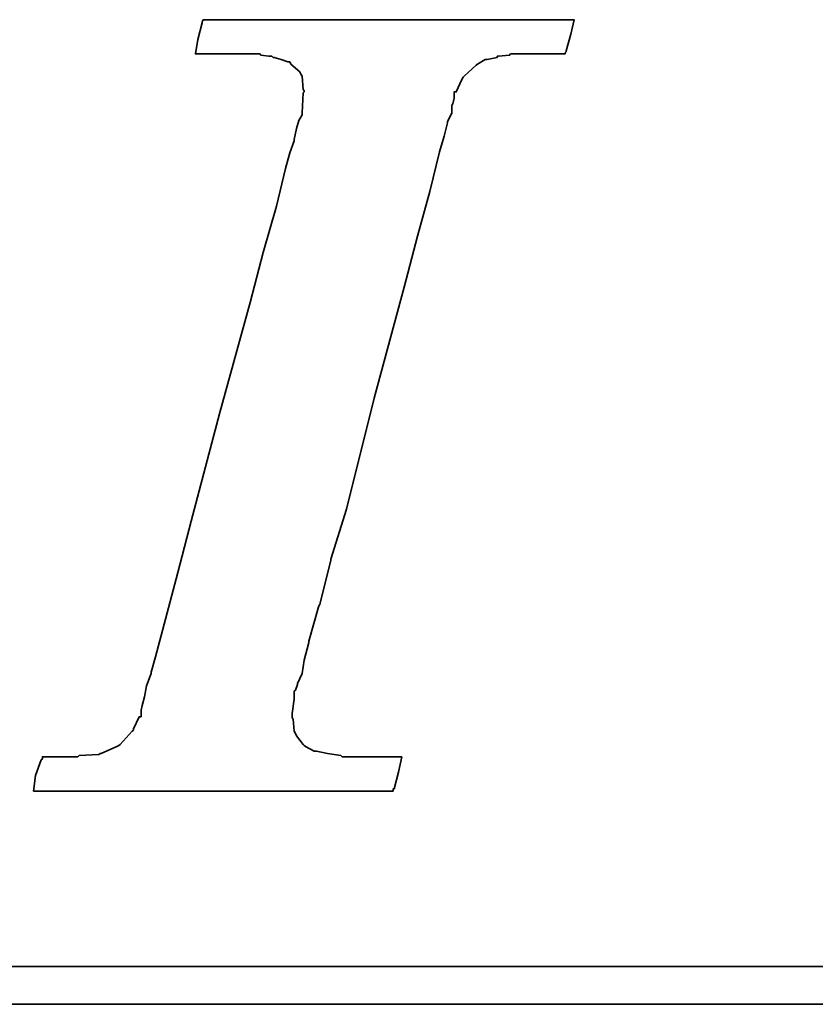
# Model space of a CAD drawing. Header units: millimetres. Extents: x -64 to 412, y -78 to 104.
# Tile 82 of 99: x 236.92 to 238.54, y 3.13 to 5.14. Entities that reach past the tile are written whole.
import ezdxf

# ---------------------------------------------------------------- set-up
doc = ezdxf.new("R2010")
doc.units = ezdxf.units.MM
doc.layers.add('DIM', color=4, linetype='Continuous')
doc.layers.add('layer 1', color=7, linetype='Continuous')

# ---------------------------------------------------------------- blocks, each defined once
blk = doc.blocks.new('TBI MOTION logo(完整正式版)')
at = {"layer": 'layer 1', "color": 22, "lineweight": 35}
for points, knots in [([(-40.59125, -7.94375), (-40.59125, -7.94375), (-40.97375, -7.94375), (-40.97375, -7.94375), (-40.97375, -7.94375), (-40.97375, -7.94375), (-41.38125, -7.94375), (-41.38125, -7.94375), (-41.38125, -7.94375), (-41.38125, -7.94375), (-41.54875, -7.94375), (-41.54875, -7.94375), (-41.54875, -7.94375), (-41.54875, -7.94375), (-41.59875, -7.94375), (-41.59875, -7.94375), (-41.59875, -7.94375), (-41.59875, -7.94375), (-41.88375, -7.94375), (-41.88375, -7.94375), (-41.88375, -7.94375), (-41.88375, -7.94375), (-41.90875, -7.91875), (-41.90875, -7.91875), (-41.90875, -7.91875), (-41.90875, -7.91875), (-42.19875, -7.87125), (-42.19875, -7.87125), (-42.19875, -7.87125), (-42.19875, -7.87125), (-42.43875, -7.82375), (-42.43875, -7.82375), (-42.43875, -7.82375), (-42.43875, -7.82375), (-42.45875, -7.82375), (-42.45875, -7.82375), (-42.45875, -7.82375), (-42.45875, -7.82375), (-42.48625, -7.82375), (-42.48625, -7.82375), (-42.48625, -7.82375), (-42.48625, -7.82375), (-42.67625, -7.72375), (-42.67625, -7.72375), (-42.67625, -7.72375), (-42.67625, -7.72375), (-42.70125, -7.70375), (-42.70125, -7.70375), (-42.70125, -7.70375), (-42.70125, -7.70375), (-42.72375, -7.67875), (-42.72375, -7.67875), (-42.72375, -7.67875), (-42.72375, -7.67875), (-42.86875, -7.48875), (-42.86875, -7.48875), (-42.86875, -7.48875), (-42.86875, -7.48875), (-42.89375, -7.43875), (-42.89375, -7.43875), (-42.89375, -7.43875), (-42.89375, -7.43875), (-42.91875, -7.38875), (-42.91875, -7.38875), (-42.91875, -7.38875), (-42.91875, -7.38875), (-42.93875, -7.12875), (-42.93875, -7.12875), (-42.93875, -7.12875), (-42.93875, -7.12875), (-42.96375, -7.10375), (-42.96375, -7.10375), (-42.96375, -7.10375), (-42.96375, -7.10375), (-42.96375, -7.05375), (-42.96375, -7.05375), (-42.96375, -7.05375), (-42.96375, -7.05375), (-42.96375, -7.00875), (-42.96375, -7.00875), (-42.96375, -7.00875), (-42.96375, -7.00875), (-42.91875, -6.69625), (-42.91875, -6.69625), (-42.91875, -6.69625), (-42.91875, -6.69625), (-42.91875, -6.62375), (-42.91875, -6.62375), (-42.91875, -6.62375), (-42.91875, -6.62375), (-42.91875, -6.59625), (-42.91875, -6.59625), (-42.91875, -6.59625), (-42.91875, -6.59625), (-42.91875, -6.57375), (-42.91875, -6.57375), (-42.91875, -6.57375), (-42.91875, -6.57375), (-42.91875, -6.52875), (-42.91875, -6.52875), (-42.91875, -6.52875), (-42.91875, -6.52875), (-42.89375, -6.50375), (-42.89375, -6.50375), (-42.89375, -6.50375), (-42.89375, -6.50375), (-42.84375, -6.38375), (-42.84375, -6.38375), (-42.84375, -6.38375), (-42.84375, -6.38375), (-42.84375, -6.35875), (-42.84375, -6.35875), (-42.84375, -6.35875), (-42.84375, -6.35875), (-42.74625, -6.14375), (-42.74625, -6.14375), (-42.74625, -6.14375), (-42.74625, -6.14375), (-42.70125, -5.85375), (-42.70125, -5.85375), (-42.70125, -5.85375), (-42.70125, -5.85375), (-42.60375, -5.47125), (-42.60375, -5.47125), (-42.60375, -5.47125), (-42.60375, -5.47125), (-42.60375, -5.44875), (-42.60375, -5.44875), (-42.60375, -5.44875), (-42.60375, -5.44875), (-42.38875, -4.67875), (-42.38875, -4.67875), (-42.38875, -4.67875), (-42.38875, -4.67875), (-42.36375, -4.65375), (-42.36375, -4.65375), (-42.36375, -4.65375), (-42.36375, -4.65375), (-42.12375, -3.69625), (-42.12375, -3.69625), (-42.12375, -3.69625), (-42.12375, -3.69625), (-42.12375, -3.67374), (-42.12375, -3.67374), (-42.12375, -3.67374), (-42.12375, -3.67374), (-41.78875, -2.59374), (-41.78875, -2.59374), (-41.78875, -2.59374), (-41.78875, -2.59374), (-41.18875, -0.19375), (-41.18875, -0.19375), (-41.18875, -0.19375), (-41.18875, -0.19375), (-40.54375, 2.20624), (-40.54375, 2.20624), (-40.54375, 2.20624), (-40.54375, 2.20624), (-40.25375, 3.30875), (-40.25375, 3.30875), (-40.25375, 3.30875), (-40.25375, 3.30875), (-39.98875, 4.27125), (-39.98875, 4.27125), (-39.98875, 4.27125), (-39.98875, 4.27125), (-39.77375, 5.13125), (-39.77375, 5.13125), (-39.77375, 5.13125), (-39.77375, 5.13125), (-39.67875, 5.47125), (-39.67875, 5.47125), (-39.67875, 5.47125), (-39.67875, 5.47125), (-39.60375, 5.75625), (-39.60375, 5.75625), (-39.60375, 5.75625), (-39.60375, 5.75625), (-39.60375, 5.78125), (-39.60375, 5.78125), (-39.60375, 5.78125), (-39.60375, 5.78125), (-39.50875, 5.97125), (-39.50875, 5.97125), (-39.50875, 5.97125), (-39.50875, 5.97125), (-39.50875, 6.13875), (-39.50875, 6.13875), (-39.50875, 6.13875), (-39.50875, 6.13875), (-39.48625, 6.16625), (-39.48625, 6.16625), (-39.48625, 6.16625), (-39.48625, 6.16625), (-39.46125, 6.28625), (-39.46125, 6.28625), (-39.46125, 6.28625), (-39.46125, 6.28625), (-39.46125, 6.42625), (-39.46125, 6.42625), (-39.46125, 6.42625), (-39.46125, 6.42625), (-39.41375, 6.42625), (-39.41375, 6.42625), (-39.41375, 6.42625), (-39.41375, 6.42625), (-39.29375, 6.69125), (-39.29375, 6.69125), (-39.29375, 6.69125), (-39.29375, 6.69125), (-39.26875, 6.74125), (-39.26875, 6.74125), (-39.26875, 6.74125), (-39.26875, 6.74125), (-39.24375, 6.76625), (-39.24375, 6.76625), (-39.24375, 6.76625), (-39.24375, 6.76625), (-38.98375, 7.00624), (-38.98375, 7.00624), (-38.98375, 7.00624), (-38.98375, 7.00624), (-38.95625, 7.02624), (-38.95625, 7.02624), (-38.95625, 7.02624), (-38.95625, 7.02624), (-38.78875, 7.12624), (-38.78875, 7.12624), (-38.78875, 7.12624), (-38.78875, 7.12624), (-38.76375, 7.12624), (-38.76375, 7.12624), (-38.76375, 7.12624), (-38.76375, 7.12624), (-38.74375, 7.12624), (-38.74375, 7.12624), (-38.74375, 7.12624), (-38.74375, 7.12624), (-38.52875, 7.17125), (-38.52875, 7.17125), (-38.52875, 7.17125), (-38.52875, 7.17125), (-38.52875, 7.19624), (-38.52875, 7.19624), (-38.52875, 7.19624), (-38.52875, 7.19624), (-38.50375, 7.19624), (-38.50375, 7.19624), (-38.50375, 7.19624), (-38.50375, 7.19624), (-38.26125, 7.21875), (-38.26125, 7.21875), (-38.26125, 7.21875), (-38.26125, 7.21875), (-38.23875, 7.24624), (-38.23875, 7.24624), (-38.23875, 7.24624), (-38.23875, 7.24624), (-38.21625, 7.24624), (-38.21625, 7.24624), (-38.21625, 7.24624), (-38.21625, 7.24624), (-38.18875, 7.24624), (-38.18875, 7.24624), (-38.18875, 7.24624), (-38.18875, 7.24624), (-37.90375, 7.24624), (-37.90375, 7.24624), (-37.90375, 7.24624), (-37.90375, 7.24624), (-37.85375, 7.24624), (-37.85375, 7.24624), (-37.85375, 7.24624), (-37.85375, 7.24624), (-37.75875, 7.24624), (-37.75875, 7.24624), (-37.75875, 7.24624), (-37.75875, 7.24624), (-37.42375, 7.24624), (-37.42375, 7.24624), (-37.42375, 7.24624), (-37.42375, 7.24624), (-37.08875, 7.24624), (-37.08875, 7.24624), (-37.08875, 7.24624), (-37.08875, 7.24624), (-37.06375, 7.24624), (-37.06375, 7.24624), (-37.06375, 7.24624), (-37.06375, 7.24624), (-37.06375, 7.26624), (-37.06375, 7.26624), (-37.06375, 7.26624), (-37.06375, 7.26624), (-37.03875, 7.29125), (-37.03875, 7.29125), (-37.03875, 7.29125), (-37.03875, 7.29125), (-37.03875, 7.31625), (-37.03875, 7.31625), (-37.03875, 7.31625), (-37.03875, 7.31625), (-36.94125, 7.67625), (-36.94125, 7.67625), (-36.94125, 7.67625), (-36.94125, 7.67625), (-36.86875, 7.98625), (-36.86875, 7.98625), (-36.86875, 7.98625), (-36.86875, 7.98625), (-36.98875, 7.98625), (-36.98875, 7.98625), (-36.98875, 7.98625), (-36.98875, 7.98625), (-37.42375, 7.98625), (-37.42375, 7.98625), (-37.42375, 7.98625), (-37.42375, 7.98625), (-37.94875, 7.98625), (-37.94875, 7.98625), (-37.94875, 7.98625), (-37.94875, 7.98625), (-38.57375, 7.98625), (-38.57375, 7.98625), (-38.57375, 7.98625), (-38.57375, 7.98625), (-39.29375, 7.98625), (-39.29375, 7.98625), (-39.29375, 7.98625), (-39.29375, 7.98625), (-40.82875, 7.98625), (-40.82875, 7.98625), (-40.82875, 7.98625), (-40.82875, 7.98625), (-42.36375, 7.98625), (-42.36375, 7.98625), (-42.36375, 7.98625), (-42.36375, 7.98625), (-43.08375, 7.98625), (-43.08375, 7.98625), (-43.08375, 7.98625), (-43.08375, 7.98625), (-43.70875, 7.98625), (-43.70875, 7.98625), (-43.70875, 7.98625), (-43.70875, 7.98625), (-44.23375, 7.98625), (-44.23375, 7.98625), (-44.23375, 7.98625), (-44.23375, 7.98625), (-44.66875, 7.98625), (-44.66875, 7.98625), (-44.66875, 7.98625), (-44.66875, 7.98625), (-44.88375, 7.98625), (-44.88375, 7.98625), (-44.88375, 7.98625), (-44.88375, 7.98625), (-44.90875, 7.94125), (-44.90875, 7.94125), (-44.90875, 7.94125), (-44.90875, 7.94125), (-44.90875, 7.91625), (-44.90875, 7.91625), (-44.90875, 7.91625), (-44.90875, 7.91625), (-45.00375, 7.55625), (-45.00375, 7.55625), (-45.00375, 7.55625), (-45.00375, 7.55625), (-45.05375, 7.24624), (-45.05375, 7.24624), (-45.05375, 7.24624), (-45.05375, 7.24624), (-44.61875, 7.24624), (-44.61875, 7.24624), (-44.61875, 7.24624), (-44.61875, 7.24624), (-44.11375, 7.24624), (-44.11375, 7.24624), (-44.11375, 7.24624), (-44.11375, 7.24624), (-43.99375, 7.24624), (-43.99375, 7.24624), (-43.99375, 7.24624), (-43.99375, 7.24624), (-43.94625, 7.24624), (-43.94625, 7.24624), (-43.94625, 7.24624), (-43.94625, 7.24624), (-43.92374, 7.24624), (-43.92374, 7.24624), (-43.92374, 7.24624), (-43.92374, 7.24624), (-43.65875, 7.24624), (-43.65875, 7.24624), (-43.65875, 7.24624), (-43.65875, 7.24624), (-43.63875, 7.21875), (-43.63875, 7.21875), (-43.63875, 7.21875), (-43.63875, 7.21875), (-43.46875, 7.19624), (-43.46875, 7.19624), (-43.46875, 7.19624), (-43.46875, 7.19624), (-43.39875, 7.19624), (-43.39875, 7.19624), (-43.39875, 7.19624), (-43.39875, 7.19624), (-43.37125, 7.17125), (-43.37125, 7.17125), (-43.37125, 7.17125), (-43.37125, 7.17125), (-43.34875, 7.17125), (-43.34875, 7.17125), (-43.34875, 7.17125), (-43.34875, 7.17125), (-43.20375, 7.12624), (-43.20375, 7.12624), (-43.20375, 7.12624), (-43.20375, 7.12624), (-43.05875, 7.07624), (-43.05875, 7.07624), (-43.05875, 7.07624), (-43.05875, 7.07624), (-43.01375, 7.07624), (-43.01375, 7.07624), (-43.01375, 7.07624), (-43.01375, 7.07624), (-42.98875, 7.02624), (-42.98875, 7.02624), (-42.98875, 7.02624), (-42.98875, 7.02624), (-42.79875, 6.86125), (-42.79875, 6.86125), (-42.79875, 6.86125), (-42.79875, 6.86125), (-42.77375, 6.81125), (-42.77375, 6.81125), (-42.77375, 6.81125), (-42.77375, 6.81125), (-42.74625, 6.76625), (-42.74625, 6.76625), (-42.74625, 6.76625), (-42.74625, 6.76625), (-42.72375, 6.47625), (-42.72375, 6.47625), (-42.72375, 6.47625), (-42.72375, 6.47625), (-42.70125, 6.45124), (-42.70125, 6.45124), (-42.70125, 6.45124), (-42.70125, 6.45124), (-42.70125, 6.42625), (-42.70125, 6.42625), (-42.70125, 6.42625), (-42.70125, 6.42625), (-42.72375, 6.40625), (-42.72375, 6.40625), (-42.72375, 6.40625), (-42.72375, 6.40625), (-42.74625, 5.97125), (-42.74625, 5.97125), (-42.74625, 5.97125), (-42.74625, 5.97125), (-42.74625, 5.94625), (-42.74625, 5.94625), (-42.74625, 5.94625), (-42.74625, 5.94625), (-42.74625, 5.92625), (-42.74625, 5.92625), (-42.74625, 5.92625), (-42.74625, 5.92625), (-42.77375, 5.87625), (-42.77375, 5.87625), (-42.77375, 5.87625), (-42.77375, 5.87625), (-42.81875, 5.80625), (-42.81875, 5.80625), (-42.81875, 5.80625), (-42.81875, 5.80625), (-42.86875, 5.63625), (-42.86875, 5.63625), (-42.86875, 5.63625), (-42.86875, 5.63625), (-42.91875, 5.39625), (-42.91875, 5.39625), (-42.91875, 5.39625), (-42.91875, 5.39625), (-42.91875, 5.37124), (-42.91875, 5.37124), (-42.91875, 5.37124), (-42.91875, 5.37124), (-43.01375, 5.10874), (-43.01375, 5.10874), (-43.01375, 5.10874), (-43.01375, 5.10874), (-43.10875, 4.77124), (-43.10875, 4.77124), (-43.10875, 4.77124), (-43.10875, 4.77124), (-43.29875, 3.95625), (-43.29875, 3.95625), (-43.29875, 3.95625), (-43.29875, 3.95625), (-43.58875, 2.95125), (-43.58875, 2.95125), (-43.58875, 2.95125), (-43.58875, 2.95125), (-43.87375, 1.87125), (-43.87375, 1.87125), (-43.87375, 1.87125), (-43.87375, 1.87125), (-44.52625, -0.50374), (-44.52625, -0.50374), (-44.52625, -0.50374), (-44.52625, -0.50374), (-45.14875, -2.85375), (-45.14875, -2.85375), (-45.14875, -2.85375), (-45.14875, -2.85375), (-45.43375, -3.95875), (-45.43375, -3.95875), (-45.43375, -3.95875), (-45.43375, -3.95875), (-45.69875, -4.96875), (-45.69875, -4.96875), (-45.69875, -4.96875), (-45.69875, -4.96875), (-45.91375, -5.78375), (-45.91375, -5.78375), (-45.91375, -5.78375), (-45.91375, -5.78375), (-46.01375, -6.11875), (-46.01375, -6.11875), (-46.01375, -6.11875), (-46.01375, -6.11875), (-46.01375, -6.14375), (-46.01375, -6.14375), (-46.01375, -6.14375), (-46.01375, -6.14375), (-46.10875, -6.40875), (-46.10875, -6.40875), (-46.10875, -6.40875), (-46.10875, -6.40875), (-46.15375, -6.64875), (-46.15375, -6.64875), (-46.15375, -6.64875), (-46.15375, -6.64875), (-46.20375, -6.83875), (-46.20375, -6.83875), (-46.20375, -6.83875), (-46.20375, -6.83875), (-46.22875, -6.93375), (-46.22875, -6.93375), (-46.22875, -6.93375), (-46.22875, -6.93375), (-46.22875, -7.07875), (-46.22875, -7.07875), (-46.22875, -7.07875), (-46.22875, -7.07875), (-46.27375, -7.07875), (-46.27375, -7.07875), (-46.27375, -7.07875), (-46.27375, -7.07875), (-46.39375, -7.34375), (-46.39375, -7.34375), (-46.39375, -7.34375), (-46.39375, -7.34375), (-46.39375, -7.36875), (-46.39375, -7.36875), (-46.39375, -7.36875), (-46.39375, -7.36875), (-46.42125, -7.38875), (-46.42125, -7.38875), (-46.42125, -7.38875), (-46.42125, -7.38875), (-46.68375, -7.67875), (-46.68375, -7.67875), (-46.68375, -7.67875), (-46.68375, -7.67875), (-46.70875, -7.70375), (-46.70875, -7.70375), (-46.70875, -7.70375), (-46.70875, -7.70375), (-46.75375, -7.72375), (-46.75375, -7.72375), (-46.75375, -7.72375), (-46.75375, -7.72375), (-47.08875, -7.87125), (-47.08875, -7.87125), (-47.08875, -7.87125), (-47.08875, -7.87125), (-47.11625, -7.87125), (-47.11625, -7.87125), (-47.11625, -7.87125), (-47.11625, -7.87125), (-47.13875, -7.89375), (-47.13875, -7.89375), (-47.13875, -7.89375), (-47.13875, -7.89375), (-47.56875, -7.91875), (-47.56875, -7.91875), (-47.56875, -7.91875), (-47.56875, -7.91875), (-47.59625, -7.94375), (-47.59625, -7.94375), (-47.59625, -7.94375), (-47.59625, -7.94375), (-47.64375, -7.94375), (-47.64375, -7.94375), (-47.64375, -7.94375), (-47.64375, -7.94375), (-47.73625, -7.94375), (-47.73625, -7.94375), (-47.73625, -7.94375), (-47.73625, -7.94375), (-48.07375, -7.94375), (-48.07375, -7.94375), (-48.07375, -7.94375), (-48.07375, -7.94375), (-48.36125, -7.94375), (-48.36125, -7.94375), (-48.36125, -7.94375), (-48.36125, -7.94375), (-48.36125, -7.96625), (-48.36125, -7.96625), (-48.36125, -7.96625), (-48.36125, -7.96625), (-48.36125, -7.99125), (-48.36125, -7.99125), (-48.36125, -7.99125), (-48.36125, -7.99125), (-48.38875, -8.01375), (-48.38875, -8.01375), (-48.38875, -8.01375), (-48.38875, -8.01375), (-48.50875, -8.34875), (-48.50875, -8.34875), (-48.50875, -8.34875), (-48.50875, -8.34875), (-48.55375, -8.68625), (-48.55375, -8.68625), (-48.55375, -8.68625), (-48.55375, -8.68625), (-48.45875, -8.68625), (-48.45875, -8.68625), (-48.45875, -8.68625), (-48.45875, -8.68625), (-48.07375, -8.68625), (-48.07375, -8.68625), (-48.07375, -8.68625), (-48.07375, -8.68625), (-47.52375, -8.68625), (-47.52375, -8.68625), (-47.52375, -8.68625), (-47.52375, -8.68625), (-46.92375, -8.68625), (-46.92375, -8.68625), (-46.92375, -8.68625), (-46.92375, -8.68625), (-46.25375, -8.68625), (-46.25375, -8.68625), (-46.25375, -8.68625), (-46.25375, -8.68625), (-46.20375, -8.68625), (-46.20375, -8.68625), (-46.20375, -8.68625), (-46.20375, -8.68625), (-44.71375, -8.68625), (-44.71375, -8.68625), (-44.71375, -8.68625), (-44.71375, -8.68625), (-43.22875, -8.68625), (-43.22875, -8.68625), (-43.22875, -8.68625), (-43.22875, -8.68625), (-42.55875, -8.68625), (-42.55875, -8.68625), (-42.55875, -8.68625), (-42.55875, -8.68625), (-42.50875, -8.68625), (-42.50875, -8.68625), (-42.50875, -8.68625), (-42.50875, -8.68625), (-41.93375, -8.68625), (-41.93375, -8.68625), (-41.93375, -8.68625), (-41.93375, -8.68625), (-41.38125, -8.68625), (-41.38125, -8.68625), (-41.38125, -8.68625), (-41.38125, -8.68625), (-40.97375, -8.68625), (-40.97375, -8.68625), (-40.97375, -8.68625), (-40.97375, -8.68625), (-40.78125, -8.68625), (-40.78125, -8.68625), (-40.78125, -8.68625), (-40.78125, -8.68625), (-40.78125, -8.63875), (-40.78125, -8.63875), (-40.78125, -8.63875), (-40.78125, -8.63875), (-40.75875, -8.63875), (-40.75875, -8.63875), (-40.75875, -8.63875), (-40.75875, -8.63875), (-40.66375, -8.27875), (-40.66375, -8.27875), (-40.66375, -8.27875), (-40.66375, -8.27875), (-40.59125, -7.94375), (-40.59125, -7.94375)], [0, 0, 0, 0, 0.00558659, 0.00558659, 0.00558659, 0.00558659, 0.01117318, 0.01117318, 0.01117318, 0.01117318, 0.01675978, 0.01675978, 0.01675978, 0.01675978, 0.02234637, 0.02234637, 0.02234637, 0.02234637, 0.02793296, 0.02793296, 0.02793296, 0.02793296, 0.03351955, 0.03351955, 0.03351955, 0.03351955, 0.03910615, 0.03910615, 0.03910615, 0.03910615, 0.04469274, 0.04469274, 0.04469274, 0.04469274, 0.05027933, 0.05027933, 0.05027933, 0.05027933, 0.05586592, 0.05586592, 0.05586592, 0.05586592, 0.06145251, 0.06145251, 0.06145251, 0.06145251, 0.06703911, 0.06703911, 0.06703911, 0.06703911, 0.0726257, 0.0726257, 0.0726257, 0.0726257, 0.07821229, 0.07821229, 0.07821229, 0.07821229, 0.08379888, 0.08379888, 0.08379888, 0.08379888, 0.08938547, 0.08938547, 0.08938547, 0.08938547, 0.09497207, 0.09497207, 0.09497207, 0.09497207, 0.10055866, 0.10055866, 0.10055866, 0.10055866, 0.10614525, 0.10614525, 0.10614525, 0.10614525, 0.11173184, 0.11173184, 0.11173184, 0.11173184, 0.11731844, 0.11731844, 0.11731844, 0.11731844, 0.12290503, 0.12290503, 0.12290503, 0.12290503, 0.12849162, 0.12849162, 0.12849162, 0.12849162, 0.13407821, 0.13407821, 0.13407821, 0.13407821, 0.1396648, 0.1396648, 0.1396648, 0.1396648, 0.1452514, 0.1452514, 0.1452514, 0.1452514, 0.15083799, 0.15083799, 0.15083799, 0.15083799, 0.15642458, 0.15642458, 0.15642458, 0.15642458, 0.16201117, 0.16201117, 0.16201117, 0.16201117, 0.16759777, 0.16759777, 0.16759777, 0.16759777, 0.17318436, 0.17318436, 0.17318436, 0.17318436, 0.17877095, 0.17877095, 0.17877095, 0.17877095, 0.18435754, 0.18435754, 0.18435754, 0.18435754, 0.18994413, 0.18994413, 0.18994413, 0.18994413, 0.19553073, 0.19553073, 0.19553073, 0.19553073, 0.20111732, 0.20111732, 0.20111732, 0.20111732, 0.20670391, 0.20670391, 0.20670391, 0.20670391, 0.2122905, 0.2122905, 0.2122905, 0.2122905, 0.21787709, 0.21787709, 0.21787709, 0.21787709, 0.22346369, 0.22346369, 0.22346369, 0.22346369, 0.22905028, 0.22905028, 0.22905028, 0.22905028, 0.23463687, 0.23463687, 0.23463687, 0.23463687, 0.24022346, 0.24022346, 0.24022346, 0.24022346, 0.24581006, 0.24581006, 0.24581006, 0.24581006, 0.25139665, 0.25139665, 0.25139665, 0.25139665, 0.25698324, 0.25698324, 0.25698324, 0.25698324, 0.26256983, 0.26256983, 0.26256983, 0.26256983, 0.26815642, 0.26815642, 0.26815642, 0.26815642, 0.27374302, 0.27374302, 0.27374302, 0.27374302, 0.27932961, 0.27932961, 0.27932961, 0.27932961, 0.2849162, 0.2849162, 0.2849162, 0.2849162, 0.29050279, 0.29050279, 0.29050279, 0.29050279, 0.29608939, 0.29608939, 0.29608939, 0.29608939, 0.30167598, 0.30167598, 0.30167598, 0.30167598, 0.30726257, 0.30726257, 0.30726257, 0.30726257, 0.31284916, 0.31284916, 0.31284916, 0.31284916, 0.31843575, 0.31843575, 0.31843575, 0.31843575, 0.32402235, 0.32402235, 0.32402235, 0.32402235, 0.32960894, 0.32960894, 0.32960894, 0.32960894, 0.33519553, 0.33519553, 0.33519553, 0.33519553, 0.34078212, 0.34078212, 0.34078212, 0.34078212, 0.34636872, 0.34636872, 0.34636872, 0.34636872, 0.35195531, 0.35195531, 0.35195531, 0.35195531, 0.3575419, 0.3575419, 0.3575419, 0.3575419, 0.36312849, 0.36312849, 0.36312849, 0.36312849, 0.36871508, 0.36871508, 0.36871508, 0.36871508, 0.37430168, 0.37430168, 0.37430168, 0.37430168, 0.37988827, 0.37988827, 0.37988827, 0.37988827, 0.38547486, 0.38547486, 0.38547486, 0.38547486, 0.39106145, 0.39106145, 0.39106145, 0.39106145, 0.39664804, 0.39664804, 0.39664804, 0.39664804, 0.40223464, 0.40223464, 0.40223464, 0.40223464, 0.40782123, 0.40782123, 0.40782123, 0.40782123, 0.41340782, 0.41340782, 0.41340782, 0.41340782, 0.41899441, 0.41899441, 0.41899441, 0.41899441, 0.42458101, 0.42458101, 0.42458101, 0.42458101, 0.4301676, 0.4301676, 0.4301676, 0.4301676, 0.43575419, 0.43575419, 0.43575419, 0.43575419, 0.44134078, 0.44134078, 0.44134078, 0.44134078, 0.44692737, 0.44692737, 0.44692737, 0.44692737, 0.45251397, 0.45251397, 0.45251397, 0.45251397, 0.45810056, 0.45810056, 0.45810056, 0.45810056, 0.46368715, 0.46368715, 0.46368715, 0.46368715, 0.46927374, 0.46927374, 0.46927374, 0.46927374, 0.47486034, 0.47486034, 0.47486034, 0.47486034, 0.48044693, 0.48044693, 0.48044693, 0.48044693, 0.48603352, 0.48603352, 0.48603352, 0.48603352, 0.49162011, 0.49162011, 0.49162011, 0.49162011, 0.4972067, 0.4972067, 0.4972067, 0.4972067, 0.5027933, 0.5027933, 0.5027933, 0.5027933, 0.50837989, 0.50837989, 0.50837989, 0.50837989, 0.51396648, 0.51396648, 0.51396648, 0.51396648, 0.51955307, 0.51955307, 0.51955307, 0.51955307, 0.52513966, 0.52513966, 0.52513966, 0.52513966, 0.53072626, 0.53072626, 0.53072626, 0.53072626, 0.53631285, 0.53631285, 0.53631285, 0.53631285, 0.54189944, 0.54189944, 0.54189944, 0.54189944, 0.54748603, 0.54748603, 0.54748603, 0.54748603, 0.55307263, 0.55307263, 0.55307263, 0.55307263, 0.55865922, 0.55865922, 0.55865922, 0.55865922, 0.56424581, 0.56424581, 0.56424581, 0.56424581, 0.5698324, 0.5698324, 0.5698324, 0.5698324, 0.57541899, 0.57541899, 0.57541899, 0.57541899, 0.58100559, 0.58100559, 0.58100559, 0.58100559, 0.58659218, 0.58659218, 0.58659218, 0.58659218, 0.59217877, 0.59217877, 0.59217877, 0.59217877, 0.59776536, 0.59776536, 0.59776536, 0.59776536, 0.60335196, 0.60335196, 0.60335196, 0.60335196, 0.60893855, 0.60893855, 0.60893855, 0.60893855, 0.61452514, 0.61452514, 0.61452514, 0.61452514, 0.62011173, 0.62011173, 0.62011173, 0.62011173, 0.62569832, 0.62569832, 0.62569832, 0.62569832, 0.63128492, 0.63128492, 0.63128492, 0.63128492, 0.63687151, 0.63687151, 0.63687151, 0.63687151, 0.6424581, 0.6424581, 0.6424581, 0.6424581, 0.64804469, 0.64804469, 0.64804469, 0.64804469, 0.65363128, 0.65363128, 0.65363128, 0.65363128, 0.65921788, 0.65921788, 0.65921788, 0.65921788, 0.66480447, 0.66480447, 0.66480447, 0.66480447, 0.67039106, 0.67039106, 0.67039106, 0.67039106, 0.67597765, 0.67597765, 0.67597765, 0.67597765, 0.68156425, 0.68156425, 0.68156425, 0.68156425, 0.68715084, 0.68715084, 0.68715084, 0.68715084, 0.69273743, 0.69273743, 0.69273743, 0.69273743, 0.69832402, 0.69832402, 0.69832402, 0.69832402, 0.70391061, 0.70391061, 0.70391061, 0.70391061, 0.70949721, 0.70949721, 0.70949721, 0.70949721, 0.7150838, 0.7150838, 0.7150838, 0.7150838, 0.72067039, 0.72067039, 0.72067039, 0.72067039, 0.72625698, 0.72625698, 0.72625698, 0.72625698, 0.73184358, 0.73184358, 0.73184358, 0.73184358, 0.73743017, 0.73743017, 0.73743017, 0.73743017, 0.74301676, 0.74301676, 0.74301676, 0.74301676, 0.74860335, 0.74860335, 0.74860335, 0.74860335, 0.75418994, 0.75418994, 0.75418994, 0.75418994, 0.75977654, 0.75977654, 0.75977654, 0.75977654, 0.76536313, 0.76536313, 0.76536313, 0.76536313, 0.77094972, 0.77094972, 0.77094972, 0.77094972, 0.77653631, 0.77653631, 0.77653631, 0.77653631, 0.78212291, 0.78212291, 0.78212291, 0.78212291, 0.7877095, 0.7877095, 0.7877095, 0.7877095, 0.79329609, 0.79329609, 0.79329609, 0.79329609, 0.79888268, 0.79888268, 0.79888268, 0.79888268, 0.80446927, 0.80446927, 0.80446927, 0.80446927, 0.81005587, 0.81005587, 0.81005587, 0.81005587, 0.81564246, 0.81564246, 0.81564246, 0.81564246, 0.82122905, 0.82122905, 0.82122905, 0.82122905, 0.82681564, 0.82681564, 0.82681564, 0.82681564, 0.83240223, 0.83240223, 0.83240223, 0.83240223, 0.83798883, 0.83798883, 0.83798883, 0.83798883, 0.84357542, 0.84357542, 0.84357542, 0.84357542, 0.84916201, 0.84916201, 0.84916201, 0.84916201, 0.8547486, 0.8547486, 0.8547486, 0.8547486, 0.8603352, 0.8603352, 0.8603352, 0.8603352, 0.86592179, 0.86592179, 0.86592179, 0.86592179, 0.87150838, 0.87150838, 0.87150838, 0.87150838, 0.87709497, 0.87709497, 0.87709497, 0.87709497, 0.88268156, 0.88268156, 0.88268156, 0.88268156, 0.88826816, 0.88826816, 0.88826816, 0.88826816, 0.89385475, 0.89385475, 0.89385475, 0.89385475, 0.89944134, 0.89944134, 0.89944134, 0.89944134, 0.90502793, 0.90502793, 0.90502793, 0.90502793, 0.91061453, 0.91061453, 0.91061453, 0.91061453, 0.91620112, 0.91620112, 0.91620112, 0.91620112, 0.92178771, 0.92178771, 0.92178771, 0.92178771, 0.9273743, 0.9273743, 0.9273743, 0.9273743, 0.93296089, 0.93296089, 0.93296089, 0.93296089, 0.93854749, 0.93854749, 0.93854749, 0.93854749, 0.94413408, 0.94413408, 0.94413408, 0.94413408, 0.94972067, 0.94972067, 0.94972067, 0.94972067, 0.95530726, 0.95530726, 0.95530726, 0.95530726, 0.96089385, 0.96089385, 0.96089385, 0.96089385, 0.96648045, 0.96648045, 0.96648045, 0.96648045, 0.97206704, 0.97206704, 0.97206704, 0.97206704, 0.97765363, 0.97765363, 0.97765363, 0.97765363, 0.98324022, 0.98324022, 0.98324022, 0.98324022, 0.98882682, 0.98882682, 0.98882682, 0.98882682, 0.99441341, 0.99441341, 0.99441341, 0.99441341, 1, 1, 1, 1]), ([(75.90875, -9.47875), (75.90875, -9.47875), (75.90875, -12.28625), (75.90875, -12.28625), (75.90875, -12.28625), (75.90875, -12.28625), (75.90875, -12.47875), (75.90875, -12.47875), (75.90875, -12.47875), (75.90875, -12.47875), (75.71625, -12.47875), (75.71625, -12.47875), (75.71625, -12.47875), (75.71625, -12.47875), (-88.32875, -12.47875), (-88.32875, -12.47875), (-88.32875, -12.47875), (-88.32875, -12.47875), (-88.32875, -13.29375), (-88.32875, -13.29375), (-88.32875, -13.29375), (-88.32875, -13.29375), (82.89125, -13.29375), (82.89125, -13.29375), (82.89125, -13.29375), (82.89125, -13.29375), (75.90875, -9.47875), (75.90875, -9.47875)], [0, 0, 0, 0, 0.14285714, 0.14285714, 0.14285714, 0.14285714, 0.28571429, 0.28571429, 0.28571429, 0.28571429, 0.42857143, 0.42857143, 0.42857143, 0.42857143, 0.57142857, 0.57142857, 0.57142857, 0.57142857, 0.71428571, 0.71428571, 0.71428571, 0.71428571, 0.85714286, 0.85714286, 0.85714286, 0.85714286, 1, 1, 1, 1])]:
    blk.add_open_spline(points, degree=3, knots=knots, dxfattribs=at)

msp = doc.modelspace()

# ---------------------------------------------------------------- block references
at = {"layer": 'DIM', "color": 7, "xscale": 0.09408959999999, "yscale": 0.09408959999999, "zscale": 0.09408959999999}
msp.add_blockref('TBI MOTION logo(完整正式版)', (241.5147, 4.3841), dxfattribs=at)

doc.saveas('drawing.dxf')
